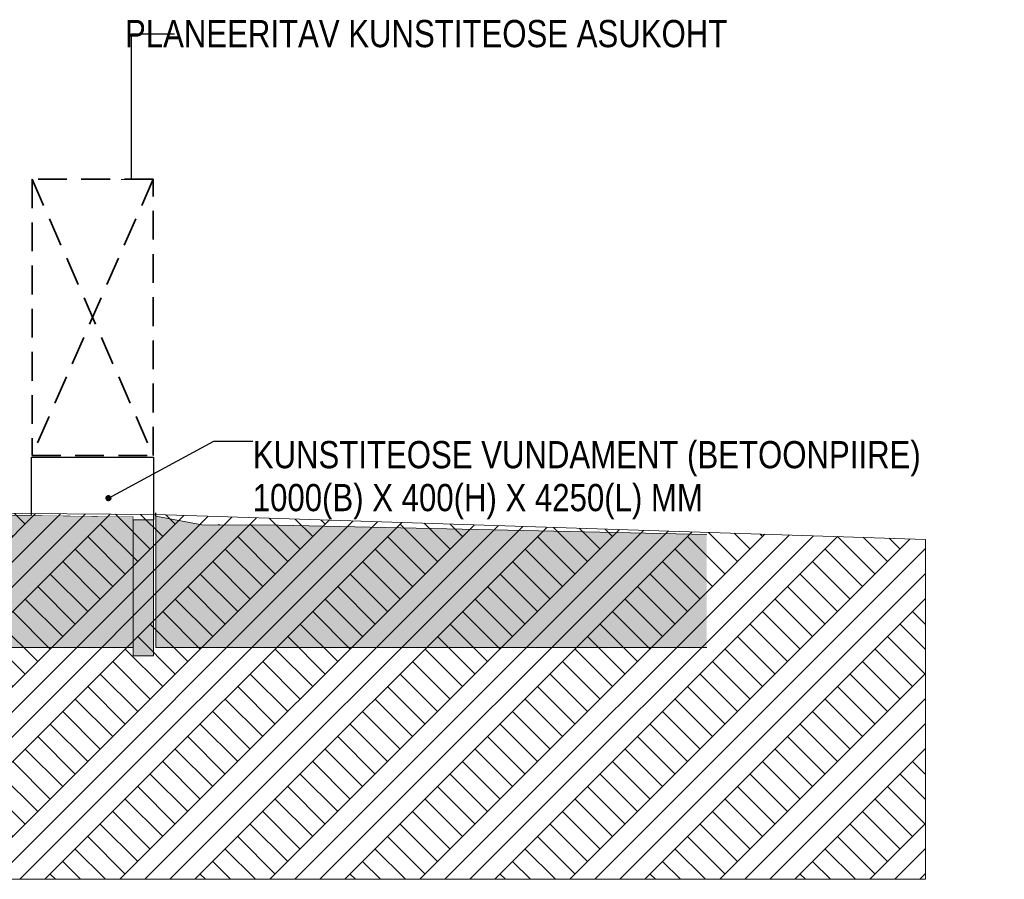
# Model space of a CAD drawing. Header units: millimetres. Extents: x -3848 to 115417, y -22918 to 12824.
# Tile 51 of 52: x 67895 to 75137, y -20623 to -14301. Entities that reach past the tile are written whole.
import ezdxf

# ---------------------------------------------------------------- set-up
doc = ezdxf.new("R2010")
doc.units = ezdxf.units.MM
doc.header["$MEASUREMENT"] = 0
doc.linetypes.add('Hidden Line', pattern=[317.5, 211.666667, -105.833333])
doc.linetypes.add('Wipeout_Contour', pattern=[1000, 0, -1000])
for name, color, linetype, lineweight in [('_2D maapind_Pen_No__101', 252, 'Continuous', 13), ('_2D tähised_Pen_No__21', 7, 'Continuous', 35), ('New_1131_Liiklusalade katted_Pen_No__53', 54, 'Continuous', 25), ('New_1132_Parkimisalade katted_Pen_No__53', 54, 'Continuous', 25), ('New_1153_Piirded ja tugimüürid_Pen_No__53', 54, 'Continuous', 25), ('New__2D tekstid_Pen_No__1', 7, 'Continuous', 13)]:
    doc.layers.add(name, color=color, linetype=linetype, lineweight=lineweight)
for name, color, linetype, lineweight, true_color in [('_2D maapind_Pen_No__102', 7, 'Continuous', 13, 0xcccccc), ('New_1131_Liiklusalade katted_Pen_No__180', 7, 'Continuous', 15, 0xd6cda7), ('New_1131_Liiklusalade katted_Pen_No__93', 7, 'Continuous', 13, 0xa2a233), ('New_1132_Parkimisalade katted_Pen_No__180', 7, 'Continuous', 15, 0xd6cda7), ('New_1132_Parkimisalade katted_Pen_No__93', 7, 'Continuous', 13, 0xa2a233), ('New_1133_Puhke- ja mängualade katted_Pen_No__180', 7, 'Continuous', 15, 0xd6cda7), ('New_1133_Puhke- ja mängualade katted_Pen_No__93', 7, 'Continuous', 13, 0xa2a233), ('New__2D tekstid_Pen_No__81', 7, 'Continuous', 20, 0x6a6a6a)]:
    doc.layers.add(name, color=color, linetype=linetype, lineweight=lineweight, true_color=true_color)
for name, color, linetype in [('New_1131_Liiklusalade katted', 7, 'Continuous'), ('New_1132_Parkimisalade katted', 7, 'Continuous'), ('New_1133_Puhke- ja mängualade katted', 7, 'Continuous'), ('New_1153_Piirded ja tugimüürid', 7, 'Continuous')]:
    doc.layers.add(name, color=color, linetype=linetype)
doc.styles.add('GENERATED_STYLE_2', font='txt')
doc.dimstyles.new('GENERATED_STYLE__2', dxfattribs={"dimtxt": 0.18, "dimasz": 152, "dimexe": 0.18, "dimexo": 0.0625, "dimgap": 0.09, "dimtad": 0, "dimtih": 1, "dimtoh": 1, "dimdec": 4, "dimzin": 0, "dimdsep": 46, "dimcen": 0.09, "dimadec": 0, "dimazin": 0, "dimtfac": 1, "dimtdec": 4, "dimtmove": 0, "dimatfit": 3, "dimldrblk": 'ARROWHEAD_0', "dimfxl": 0, "dimtolj": 1, "dimtzin": 0, "dimarcsym": 0})
doc.dimstyles.new('GENERATED_STYLE__5', dxfattribs={"dimtxt": 0.18, "dimasz": 91.2, "dimexe": 0.18, "dimexo": 0.0625, "dimgap": 0.09, "dimtad": 0, "dimtih": 1, "dimtoh": 1, "dimdec": 4, "dimzin": 0, "dimdsep": 46, "dimcen": 0.09, "dimadec": 0, "dimazin": 0, "dimtfac": 1, "dimtdec": 4, "dimtmove": 0, "dimatfit": 3, "dimldrblk": 'ARROWHEAD_11', "dimfxl": 0, "dimtolj": 1, "dimtzin": 0, "dimarcsym": 0})

# ---------------------------------------------------------------- blocks, each defined once
blk = doc.blocks.new('Section Element_772_2', base_point=(-4225, -17918.5))
at = {"layer": 'New_1132_Parkimisalade katted_Pen_No__53', "color": 54, "linetype": 'Continuous', "lineweight": 25}
for p, q in [((68730.5, -17952.1), (68730.5, -17952.2)), ((68730.5, -17952.2), (68730.5, -17978.3))]:
    blk.add_line(p, q, dxfattribs=at)
at = {"layer": 'New_1132_Parkimisalade katted_Pen_No__93', "color": 55, "linetype": 'Continuous', "lineweight": 13, "true_color": 0xa2a233}
blk.add_line((68730.5, -17952.1), (68730.5, -18918.5), dxfattribs=at)
at = {"layer": 'New_1132_Parkimisalade katted_Pen_No__93', "color": 55, "linetype": 'Continuous', "lineweight": 13, "true_color": 0xa2a233, "flags": 128}
blk.add_lwpolyline([(65902.9, -17918.5), (67364.6, -17938.7), (68425.1, -17951.4), (68479.7, -17952.1), (68730.5, -17952.1)], dxfattribs=at)
at = {"color": 254, "linetype": 'Wipeout_Contour', "lineweight": 0, "ltscale": 274063.870256}
blk.add_wipeout([(65901.3, -18918.5), (65902.9, -18918.5), (65902.9, -18568.5), (65901.3, -18568.5)], dxfattribs=at).dxf.layer = 'New_1132_Parkimisalade katted'
at = {"layer": 'New_1132_Parkimisalade katted_Pen_No__180', "linetype": 'Continuous', "lineweight": 0, "true_color": 0x353329}
blk.add_hatch(color=250, dxfattribs=at).paths.add_polyline_path([(68730.5, -18918.5), (68730.5, -17952.1), (68479.7, -17952.1), (68425.1, -17951.4), (67364.6, -17938.7), (65902.9, -17918.5), (65902.9, -18918.5)])
at = {"layer": 'New_1132_Parkimisalade katted_Pen_No__53', "color": 54, "linetype": 'Continuous', "lineweight": 25}
blk.add_line((65901.3, -18918.5), (65902.9, -18918.5), dxfattribs=at)
at = {"layer": 'New_1132_Parkimisalade katted_Pen_No__93', "color": 55, "linetype": 'Continuous', "lineweight": 13, "true_color": 0xa2a233}
for p in [(65902.9, -17918.5), (68730.5, -18918.5)]:
    blk.add_line(p, (65902.9, -18918.5), dxfattribs=at)
blk = doc.blocks.new('Section Element_778_2', base_point=(-4225, -17918.5))
at = {"color": 254, "linetype": 'Wipeout_Contour', "lineweight": 0, "ltscale": 637419.088916}
blk.add_wipeout([(67979.6, -17946.1), (68425.1, -17951.4), (68479.7, -17952.1), (68730.5, -17952.1), (68730.5, -17952.2), (68730.5, -17978.3), (68879.9, -17978.3), (68879.9, -17518.5), (67979.6, -17518.5)], dxfattribs=at).dxf.layer = 'New_1153_Piirded ja tugimüürid'
at = {"layer": 'New_1153_Piirded ja tugimüürid_Pen_No__53', "color": 54, "linetype": 'Continuous', "lineweight": 25}
for p, q in [((67979.6, -17518.5), (68879.9, -17518.5)), ((67979.6, -17518.5), (67979.6, -17946.1)), ((68879.9, -17518.5), (68879.9, -17978.3))]:
    blk.add_line(p, q, dxfattribs=at)
blk = doc.blocks.new('Section Element_779_2', base_point=(-4225, -17918.5))
at = {"layer": 'New_1133_Puhke- ja mängualade katted_Pen_No__180', "linetype": 'Continuous', "lineweight": 0, "true_color": 0x353329}
blk.add_hatch(color=250, dxfattribs=at).paths.add_polyline_path([(68879.9, -17978.3), (68729.9, -17978.3), (68729.9, -18978.3), (68879.9, -18978.3)])
at = {"layer": 'New_1133_Puhke- ja mängualade katted_Pen_No__93', "color": 55, "linetype": 'Continuous', "lineweight": 13, "true_color": 0xa2a233}
for p, q in [((68729.9, -17978.3), (68729.9, -18978.3)), ((68879.9, -17978.3), (68729.9, -17978.3)), ((68879.9, -17978.3), (68879.9, -18978.3)), ((68879.9, -18978.3), (68729.9, -18978.3))]:
    blk.add_line(p, q, dxfattribs=at)
blk = doc.blocks.new('Section Element_782_2', base_point=(-4225, -17918.5))
at = {"layer": 'New_1131_Liiklusalade katted_Pen_No__93', "color": 55, "linetype": 'Continuous', "lineweight": 13, "true_color": 0xa2a233}
blk.add_line((72948.7, -18918.5), (68895.7, -18918.5), dxfattribs=at)
at = {"color": 254, "linetype": 'Wipeout_Contour', "lineweight": 0, "ltscale": 215022.391097}
blk.add_wipeout([(69355.4, -18013.7), (69368.2, -18016.8), (69395.1, -18016.9)], dxfattribs=at).dxf.layer = 'New_1131_Liiklusalade katted'
at = {"color": 254, "linetype": 'Wipeout_Contour', "lineweight": 0, "ltscale": 357252.925984}
blk.add_wipeout([(68895.7, -17927.3), (68895.7, -17952.5), (69234.8, -18016.2), (69368.2, -18016.8), (69355.4, -18013.7)], dxfattribs=at).dxf.layer = 'New_1131_Liiklusalade katted'
at = {"layer": 'New_1131_Liiklusalade katted_Pen_No__180', "linetype": 'Continuous', "lineweight": 0, "true_color": 0x353329}
blk.add_hatch(color=250, dxfattribs=at).paths.add_polyline_path([(72948.7, -18087.7), (69797.3, -18018.5), (69234.8, -18016.2), (68895.7, -17952.5), (68895.7, -18918.5), (72948.7, -18918.5)])
at = {"layer": 'New_1131_Liiklusalade katted_Pen_No__53', "color": 54, "linetype": 'Continuous', "lineweight": 25}
for p, q in [((68895.7, -17952.5), (68895.7, -17927.3)), ((69355.4, -18013.7), (69368.2, -18016.8))]:
    blk.add_line(p, q, dxfattribs=at)
at = {"layer": 'New_1131_Liiklusalade katted_Pen_No__93', "color": 55, "linetype": 'Continuous', "lineweight": 13, "true_color": 0xa2a233}
blk.add_line((68895.7, -17952.5), (68895.7, -18918.5), dxfattribs=at)
at = {"layer": 'New_1131_Liiklusalade katted_Pen_No__93', "color": 55, "linetype": 'Continuous', "lineweight": 13, "true_color": 0xa2a233, "flags": 128}
blk.add_lwpolyline([(68895.7, -17952.5), (69234.8, -18016.2), (69797.3, -18018.5), (72948.7, -18087.7)], dxfattribs=at)
blk = doc.blocks.new('ARROWHEAD_0')
at = {"color": 0, "linetype": 'Continuous', "lineweight": 0}
for p, q in [((0, -0.5), (0, 0.5)), ((0, 0), (-1, 0))]:
    blk.add_line(p, q, dxfattribs=at)
blk = doc.blocks.new('ARROWHEAD_11')
at = {"color": 0, "linetype": 'Continuous', "lineweight": 0}
blk.add_line((0, 0), (-1, 0), dxfattribs=at)
at = {"color": 0, "linetype": 'Continuous', "lineweight": 0, "const_width": 0.25, "flags": 128}
blk.add_lwpolyline([(-0.125, 0, 1), (0.125, 0, 1)], format="xyb", close=True, dxfattribs=at)

msp = doc.modelspace()

# ---------------------------------------------------------------- linework, layer by layer
at = {"layer": '_2D tähised_Pen_No__21', "color": 7, "linetype": 'Hidden Line', "lineweight": 35}
msp.add_line((68877.2, -15474.2), (67985.7, -15474.2), dxfattribs=at)

# ---------------------------------------------------------------- block references
at = {"layer": 'New_1132_Parkimisalade katted', "lineweight": 0}
msp.add_blockref('Section Element_772_2', (-4225, -17918.5), dxfattribs=at)

# ---------------------------------------------------------------- texts
at = {"layer": 'New__2D tekstid_Pen_No__81', "color": 251, "linetype": 'Continuous', "lineweight": 20, "true_color": 0x6a6a6a, "insert": (73099.2, -14404.5), "char_height": 200, "attachment_point": 6, "style": 'GENERATED_STYLE_2'}
msp.add_mtext('\\A1;{\\pqr;\\fSwis721 Cn BT|b0|i0|c0|p34;PLANEERITAV KUNSTITEOSE ASUKOHT}', dxfattribs=at)

# ---------------------------------------------------------------- leaders
at = {"layer": 'New__2D tekstid_Pen_No__1', "color": 7, "linetype": 'Continuous', "lineweight": 13, "annotation_type": 0, "has_hookline": 1, "hookline_direction": 0, "text_width": 4066}
msp.add_leader([(68718.5, -15476.9), (68718.5, -14404.5), (69033.1, -14404.5)], dimstyle='GENERATED_STYLE__2', dxfattribs=at)

# ---------------------------------------------------------------- next in the draw order: block references
at = {"layer": 'New_1153_Piirded ja tugimüürid', "lineweight": 0}
msp.add_blockref('Section Element_778_2', (-4225, -17918.5), dxfattribs=at)

# ---------------------------------------------------------------- next in the draw order: linework, layer by layer
at = {"layer": '_2D tähised_Pen_No__21', "color": 7, "linetype": 'Hidden Line', "lineweight": 35}
for p, q in [((67985.7, -15474.2), (67985.7, -17506)), ((67985.7, -15474.2), (68877.2, -17506)), ((68877.2, -15474.2), (67985.7, -17506)), ((68877.2, -17506), (68877.2, -15474.2)), ((67985.7, -17506), (68877.2, -17506))]:
    msp.add_line(p, q, dxfattribs=at)

# ---------------------------------------------------------------- next in the draw order: block references
at = {"layer": 'New_1133_Puhke- ja mängualade katted', "lineweight": 0}
msp.add_blockref('Section Element_779_2', (-4225, -17918.5), dxfattribs=at)

# ---------------------------------------------------------------- next in the draw order: leaders
at = {"layer": 'New__2D tekstid_Pen_No__1', "color": 7, "linetype": 'Continuous', "lineweight": 13, "annotation_type": 0, "has_hookline": 1, "hookline_direction": 0, "text_width": 4504.4}
msp.add_leader([(68547.8, -17819.5), (69322.8, -17399.6), (69609.2, -17399.6)], dimstyle='GENERATED_STYLE__5', dxfattribs=at)

# ---------------------------------------------------------------- next in the draw order: block references
at = {"layer": 'New_1131_Liiklusalade katted', "lineweight": 0}
msp.add_blockref('Section Element_782_2', (-4225, -17918.5), dxfattribs=at)

# ---------------------------------------------------------------- next in the draw order: hatches: boundary and pattern name
at = {"layer": '_2D maapind_Pen_No__102', "linetype": 'Continuous', "lineweight": 13, "true_color": 0xcccccc}
h = msp.add_hatch(dxfattribs=at)
h.set_pattern_fill('Earth_0002', color=254, style=0, pattern_type=2)
h.set_pattern_definition([(45, (-4225, -17918.5), (-275.7716, 275.7716), []), (45, (-4316.9, -17826.56), (-551.543, 551.543), []), (45, (-4408.8, -17734.6), (-551.543, 551.543), []), (135, (-4500.76, -17642.71), (91.92388, 91.92388), [390, -390])])
h.paths.add_polyline_path([(54781.5, -20622.5), (54781.5, -19518.5), (65945.6, -19518.5), (65945.6, -17918.5), (68895.7, -17939.9), (74558.3, -18123.1), (74558.3, -20622.5)])

# ---------------------------------------------------------------- next in the draw order: linework, layer by layer
at = {"layer": '_2D maapind_Pen_No__101', "color": 252, "linetype": 'Continuous', "lineweight": 13, "flags": 128}
msp.add_lwpolyline([(54781.5, -20622.5), (54781.5, -19518.5), (65945.6, -19518.5), (65945.6, -17918.5), (68895.7, -17939.9), (74558.3, -18123.1), (74558.3, -20622.5)], close=True, dxfattribs=at)

# ---------------------------------------------------------------- next in the draw order: texts
at = {"layer": 'New__2D tekstid_Pen_No__81', "color": 251, "linetype": 'Continuous', "lineweight": 20, "true_color": 0x6a6a6a, "insert": (69609.3, -17399.6), "char_height": 200, "attachment_point": 1, "line_spacing_factor": 0.94697, "style": 'GENERATED_STYLE_2'}
msp.add_mtext('\\A1;{\\pql;\\fSwis721 Cn BT|b0|i0|c0|p34;KUNSTITEOSE VUNDAMENT (\\fSwis721 Cn BT|b0|i0|c0|p34;BETOONPIIRE\\fSwis721 Cn BT|b0|i0|c0|p34;)\\P\\pql;\\fSwis721 Cn BT|b0|i0|c0|p34;1000(B) X 400(H) X 4250(L) MM}', dxfattribs=at)

doc.saveas('drawing.dxf')
